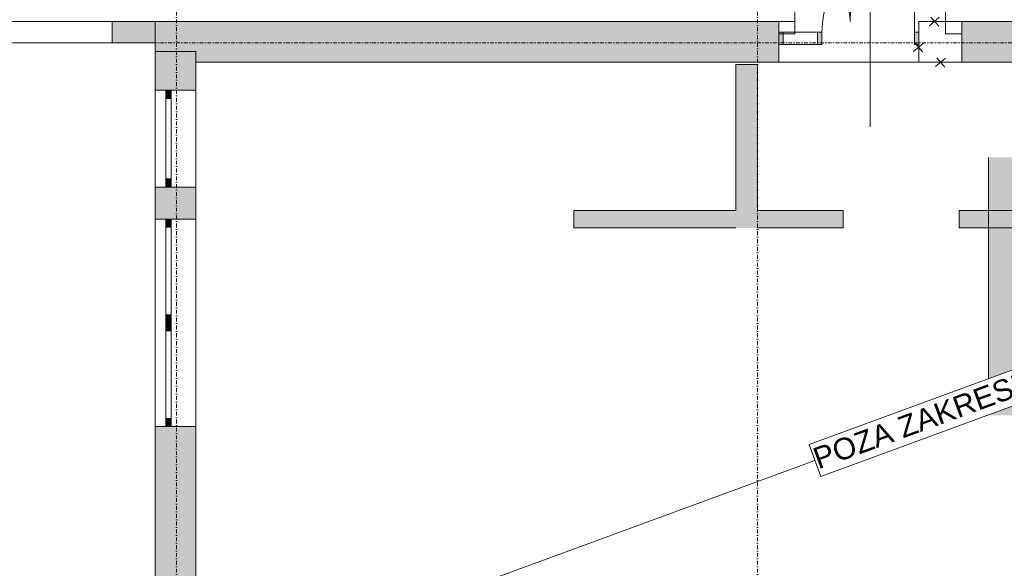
# Model space of a CAD drawing. Header units: centimetres. Extents: x -1589 to 108054, y -205274 to 31709.
# Tile 103 of 256: x 693 to 1608, y 14698 to 15209. Entities that reach past the tile are written whole.
import ezdxf

# ---------------------------------------------------------------- set-up
doc = ezdxf.new("R2010")
doc.units = ezdxf.units.CM
doc.header["$LTSCALE"] = 0.01
doc.header["$MEASUREMENT"] = 0
doc.linetypes.add('Kropki i Kreski', pattern=[72, 36, -18, 0, -18])
doc.linetypes.add('Wipeout_Contour', pattern=[100, 0, -100])
for name, color, linetype in [('2_stropy.ISTN', 7, 'Continuous'), ('2_ściany wewnętrzne.ISTN', 7, 'Continuous'), ('2_ściany zewnętrzne.ISTN', 7, 'Continuous'), ('3_linie 2D .ISTN', 7, 'Continuous'), ('4_osie.ISTN', 7, 'Continuous'), ('5_opisy.K_IR', 7, 'Continuous')]:
    doc.layers.add(name, color=color, linetype=linetype)
doc.styles.add('GENERATED_STYLE_1', font='txt')
doc.linetypes.add('X małe', pattern='A,0,0,[1,IR 026-25_Rzut piÄ™tra_2025.10.081.Shx,S=0.396825,R=0,X=0,Y=0],-50,0', length=50)

msp = doc.modelspace()

# ---------------------------------------------------------------- hatches: boundary and pattern name
at = {"layer": '2_ściany wewnętrzne.ISTN', "linetype": 'Continuous', "lineweight": 5}
for points in [[(1378.63417, 15166.99962), (1358.63417, 15166.99962), (1358.63417, 15030.91119), (1378.63417, 15030.91119)], [(1207.90494, 15014.91119), (1458.29707, 15014.91119), (1458.29707, 15030.91119), (1207.90494, 15030.91119)], [(1566.29707, 15030.91119), (1566.29707, 15014.91119), (1617.53822, 15014.91119), (1617.53822, 15030.91119)]]:
    msp.add_hatch(color=8, dxfattribs=at).paths.add_polyline_path(points)
at = {"layer": '2_ściany zewnętrzne.ISTN', "linetype": 'Continuous', "lineweight": 5}
for points in [[(1581.05232, 15206.99962), (1568.63417, 15206.99962), (1568.63417, 15168.99962), (1581.05232, 15168.99962)], [(1581.05232, 15168.99962), (1653.10256, 15168.99962), (1653.10256, 15206.99962), (1581.05232, 15206.99962)], [(1398.63417, 15185.49962), (1402.63417, 15185.49962), (1402.63417, 15196.99962), (1398.63417, 15196.99962)], [(1434.63417, 15185.49962), (1438.63417, 15185.49962), (1438.63417, 15196.99962), (1434.63417, 15196.99962)], [(1528.63417, 15196.99962), (1524.63417, 15196.99962), (1524.63417, 15185.49962), (1528.63417, 15185.49962)], [(1593.42299, 15080.47785), (1593.42299, 14840.61406), (1633.42299, 14840.61406), (1633.42299, 15080.47785)]]:
    msp.add_hatch(color=8, dxfattribs=at).paths.add_polyline_path(points)

# ---------------------------------------------------------------- linework, layer by layer
at = {"layer": '2_stropy.ISTN', "color": 8, "linetype": 'Continuous', "lineweight": 5, "flags": 128}
for points in [[(856.63417, 12805.02832), (2440.63417, 12805.02832), (2440.63417, 14586.39763), (2440.63417, 15169.03949), (1908.63417, 15169.03949), (1908.63417, 15185.79977), (1643.42299, 15185.79977), (1643.42299, 15168.93091), (856.63417, 15168.93091)], [(856.64373, 15168.99962), (856.64373, 12804.88335), (2440.63417, 12804.89179), (2440.63417, 15168.99962), (1923.63417, 15168.99962), (1923.46266, 14748.89448), (1618.42299, 14748.89448), (1618.42299, 15168.99962)]]:
    msp.add_lwpolyline(points, close=True, dxfattribs=at)
at = {"layer": '2_ściany wewnętrzne.ISTN', "color": 8, "linetype": 'Continuous', "lineweight": 5}
for p, q in [((1458.29707, 15030.91119), (1458.29707, 15014.91119)), ((1458.29707, 15030.91119), (1458.29707, 15014.91119)), ((1566.29707, 15030.91119), (1566.29707, 15014.91119)), ((1566.29707, 15030.91119), (1566.29707, 15014.91119))]:
    msp.add_line(p, q, dxfattribs=at)
at = {"layer": '2_ściany wewnętrzne.ISTN', "color": 8, "linetype": 'Continuous', "lineweight": 5, "flags": 128}
for points in [[(1358.63417, 15166.99962), (1358.63417, 15030.91119)], [(1378.63417, 15166.99962), (1358.63417, 15166.99962)], [(1378.63417, 15030.91119), (1378.63417, 15166.99962)], [(1358.63417, 15030.91119), (1207.90494, 15030.91119)], [(1207.90494, 15030.91119), (1207.90494, 15014.91119)], [(1458.29707, 15030.91119), (1378.63417, 15030.91119)], [(1617.53822, 15030.91119), (1566.29707, 15030.91119)], [(1207.90494, 15014.91119), (1358.63417, 15014.91119)], [(1378.63417, 15014.91119), (1458.29707, 15014.91119)], [(1566.29707, 15014.91119), (1617.53822, 15014.91119)]]:
    msp.add_lwpolyline(points, dxfattribs=at)
at = {"layer": '2_ściany zewnętrzne.ISTN', "color": 8, "linetype": 'Continuous', "lineweight": 5}
for p, q in [((1483.63417, 15344.21056), (1483.63417, 15108.99962)), ((1553.63417, 15206.99962), (1553.63417, 15295.79962)), ((1524.63417, 15196.99962), (1524.63417, 15282.99962)), ((1413.63417, 15206.99962), (1413.63417, 15258.19962)), ((1398.63417, 15206.99962), (1398.63417, 15196.99962)), ((1413.63417, 15206.99962), (1398.63417, 15206.99962)), ((1398.63417, 15206.99962), (1398.63417, 15195.49962)), ((1398.63417, 15206.99962), (1398.63417, 15195.49962)), ((1398.63417, 15206.99962), (1398.63417, 15195.49962)), ((1413.63417, 15195.49962), (1413.63417, 15206.99962)), ((1528.63417, 15206.99962), (1528.63417, 15196.99962)), ((1568.63417, 15206.99962), (1553.63417, 15206.99962)), ((1553.63417, 15206.99962), (1553.63417, 15195.49962)), ((1568.63417, 15206.99962), (1568.63417, 15195.49962)), ((1568.63417, 15195.49962), (1568.63417, 15206.99962)), ((1568.63417, 15206.99962), (1568.63417, 15195.49962)), ((1568.63417, 15206.99962), (1568.63417, 15195.49962)), ((1402.63417, 15196.99962), (1398.63417, 15196.99962)), ((1398.63417, 15196.99962), (1398.63417, 15185.49962)), ((1398.63417, 15196.99962), (1398.63417, 15185.49962)), ((1398.63417, 15196.99962), (1398.63417, 15185.49962)), ((1398.63417, 15195.49962), (1413.63417, 15195.49962)), ((1398.63417, 15195.49962), (1398.63417, 15168.99962)), ((1434.63417, 15196.99962), (1402.63417, 15196.99962)), ((1402.63417, 15196.99962), (1402.63417, 15185.49962)), ((1402.63417, 15185.49962), (1402.63417, 15196.99962)), ((1434.63417, 15185.49962), (1434.63417, 15196.99962)), ((1438.63417, 15196.99962), (1434.63417, 15196.99962)), ((1434.63417, 15196.99962), (1434.63417, 15185.49962)), ((1438.63417, 15185.49962), (1438.63417, 15196.99962)), ((1528.63417, 15196.99962), (1524.63417, 15196.99962)), ((1524.63417, 15196.99962), (1524.63417, 15185.49962)), ((1528.63417, 15185.49962), (1528.63417, 15196.99962)), ((1528.63417, 15196.99962), (1528.63417, 15185.49962)), ((1528.63417, 15196.99962), (1528.63417, 15185.49962)), ((1553.63417, 15195.49962), (1568.63417, 15195.49962)), ((1568.63417, 15195.49962), (1568.63417, 15168.99962)), ((1568.63417, 15195.49962), (1568.63417, 15168.99962)), ((1398.63417, 15185.49962), (1402.63417, 15185.49962)), ((1398.63417, 15185.49962), (1398.63417, 15168.99962)), ((1402.63417, 15185.49962), (1434.63417, 15185.49962)), ((1434.63417, 15185.49962), (1438.63417, 15185.49962)), ((1524.63417, 15185.49962), (1528.63417, 15185.49962)), ((1528.63417, 15185.49962), (1528.63417, 15168.99962))]:
    msp.add_line(p, q, dxfattribs=at)
at = {"layer": '2_ściany zewnętrzne.ISTN', "color": 8, "linetype": 'Continuous', "lineweight": 5, "flags": 128}
for points in [[(1581.05232, 15206.99962), (1568.63417, 15206.99962)], [(1653.10256, 15206.99962), (1581.05232, 15206.99962)], [(1568.63417, 15168.99962), (1581.05232, 15168.99962)], [(1581.05232, 15168.99962), (1653.10256, 15168.99962)], [(1593.42299, 15080.47785), (1593.42299, 14840.61406)]]:
    msp.add_lwpolyline(points, dxfattribs=at)
at = {"layer": '2_ściany zewnętrzne.ISTN', "color": 8, "linetype": 'Continuous', "lineweight": 5}
for centre, radius, start, end in [((1553.63417, 15206.99962), 88.8, 90, 180), ((1413.63417, 15206.99962), 51.2, 0, 90)]:
    msp.add_arc(centre, radius, start, end, dxfattribs=at)
at = {"layer": '2_ściany zewnętrzne.ISTN', "color": 8, "linetype": 'X małe', "lineweight": 5}
msp.add_arc((1524.63417, 15196.99962), 86, 90, 180, dxfattribs=at)
at = {"layer": '3_linie 2D .ISTN', "color": 8, "linetype": 'Continuous', "lineweight": 5}
for p, q in [((1547.79785, 15210.78999), (1538.62394, 15202.92664)), ((1539.86084, 15211.03525), (1547.28229, 15202.51433)), ((1533.05627, 15186.76307), (1523.88236, 15178.89972)), ((1525.11927, 15187.00834), (1532.54071, 15178.48742)), ((1553.45312, 15172.78999), (1544.27921, 15164.92664)), ((1545.51611, 15173.03525), (1552.93756, 15164.51433))]:
    msp.add_line(p, q, dxfattribs=at)
msp.add_lwpolyline([(1568.63417, 15168.99962), (1528.63417, 15168.99962), (1528.63417, 15206.99962), (1568.50326, 15206.99962)], dxfattribs=at)
at = {"layer": '4_osie.ISTN', "color": 7, "linetype": 'Kropki i Kreski', "lineweight": 0, "ltscale": 10}
msp.add_line((1378.63417, 12292.49265), (1378.63417, 16012.50207), dxfattribs=at)

# ---------------------------------------------------------------- wipeouts: each hides what was drawn before it
at = {"color": 8, "linetype": 'Wipeout_Contour', "lineweight": 5, "ltscale": 7085.933524}
msp.add_wipeout([(818.63417, 15206.99962), (778.63417, 15206.99962), (778.63417, 15186.99962), (818.63417, 15186.99962)], dxfattribs=at).dxf.layer = '2_ściany zewnętrzne.ISTN'

# ---------------------------------------------------------------- next in the draw order: hatches: boundary and pattern name
at = {"layer": '2_ściany zewnętrzne.ISTN', "linetype": 'Continuous', "lineweight": 5}
msp.add_hatch(color=8, dxfattribs=at).paths.add_polyline_path([(818.63417, 15206.99962), (778.63417, 15206.99962), (778.63417, 15186.99962), (818.63417, 15186.99962)])

# ---------------------------------------------------------------- next in the draw order: linework, layer by layer
at = {"layer": '2_ściany zewnętrzne.ISTN', "color": 8, "linetype": 'Continuous', "lineweight": 5, "flags": 128}
for points in [[(818.63417, 15206.99962), (778.63417, 15206.99962)], [(778.63417, 15206.99962), (778.63417, 15186.99962)], [(818.63417, 15206.99962), (778.63417, 15206.99962)], [(778.63417, 15206.99962), (778.63417, 15186.99962)], [(818.63417, 15186.99962), (818.63417, 15206.99962)], [(818.63417, 15186.99962), (818.63417, 15206.99962)], [(1398.63417, 15206.99962), (818.63417, 15206.99962)], [(778.63417, 15186.99962), (818.63417, 15186.99962)], [(778.63417, 15186.99962), (818.63417, 15186.99962)]]:
    msp.add_lwpolyline(points, dxfattribs=at)
at = {"layer": '3_linie 2D .ISTN', "color": 8, "linetype": 'Continuous', "lineweight": 5}
for points in [[(778.63417, 15206.99962), (171.53177, 15206.99962), (4.4573, 14956.22936), (4.4573, 14179.83305)], [(778.63417, 15186.99962), (191.53177, 15186.99962), (24.4573, 14936.22936), (24.4573, 14179.83305)]]:
    msp.add_lwpolyline(points, dxfattribs=at)
at = {"layer": '4_osie.ISTN', "color": 7, "linetype": 'Kropki i Kreski', "lineweight": 0, "ltscale": 10}
msp.add_line((3732.51489, 15186.94579), (-339.90098, 15186.94579), dxfattribs=at)

# ---------------------------------------------------------------- next in the draw order: wipeouts: each hides what was drawn before it
at = {"color": 8, "linetype": 'Wipeout_Contour', "lineweight": 5, "ltscale": 5878.622596}
msp.add_wipeout([(856.63417, 12804.94579), (856.63417, 15178.99962), (818.63417, 15178.99962), (818.63417, 12804.94579)], dxfattribs=at).dxf.layer = '2_ściany zewnętrzne.ISTN'

# ---------------------------------------------------------------- next in the draw order: hatches: boundary and pattern name
at = {"layer": '2_ściany zewnętrzne.ISTN', "linetype": 'Continuous', "lineweight": 5}
for points in [[(856.63417, 15206.99962), (818.63417, 15206.99962), (856.63417, 15168.99962)], [(856.63417, 15168.99962), (818.63417, 15206.99962), (818.63417, 15168.99962)], [(856.63417, 15168.99962), (1398.63417, 15168.99962), (1398.63417, 15206.99962), (856.63417, 15206.99962)], [(818.63417, 15168.99962), (818.63417, 15142.86093), (856.63417, 15142.86093), (856.63417, 15168.99962)], [(828.63417, 15142.86093), (828.63417, 15135.36093), (833.63417, 15135.36093), (833.63417, 15142.86093)], [(818.63417, 15023.03714), (856.63417, 15023.03714), (856.63417, 15052.86093), (818.63417, 15052.86093)], [(833.63417, 15052.86093), (833.63417, 15060.36093), (828.63417, 15060.36093), (828.63417, 15052.86093)], [(828.63417, 15023.03714), (828.63417, 15015.53714), (833.63417, 15015.53714), (833.63417, 15023.03714)], [(833.63417, 14926.53714), (833.63417, 14934.03714), (828.63417, 14934.03714), (828.63417, 14926.53714)], [(828.63417, 14926.53714), (828.63417, 14919.03714), (833.63417, 14919.03714), (833.63417, 14926.53714)], [(833.63417, 14830.03714), (833.63417, 14837.53714), (828.63417, 14837.53714), (828.63417, 14830.03714)], [(856.63418, 14830.03714), (818.63417, 14830.03714), (818.63417, 14386.68249), (856.63418, 14386.68249)]]:
    msp.add_hatch(color=8, dxfattribs=at).paths.add_polyline_path(points)

# ---------------------------------------------------------------- next in the draw order: linework, layer by layer
at = {"layer": '2_ściany zewnętrzne.ISTN', "color": 8, "linetype": 'Continuous', "lineweight": 5}
for p, q in [((818.63417, 15142.86093), (828.63417, 15142.86093)), ((818.63417, 15142.86093), (818.63417, 15052.86093)), ((818.63417, 15142.86093), (828.63417, 15142.86093)), ((828.63417, 15142.86093), (833.63417, 15142.86093)), ((828.63417, 15142.86093), (828.63417, 15135.36093)), ((828.63417, 15142.86093), (833.63417, 15142.86093)), ((828.63417, 15142.86093), (833.63417, 15142.86093)), ((833.63417, 15142.86093), (856.63417, 15142.86093)), ((833.63417, 15135.36093), (833.63417, 15142.86093)), ((833.63417, 15142.86093), (856.63417, 15142.86093)), ((856.63417, 15142.86093), (856.63417, 15052.86093)), ((828.63417, 15135.36093), (833.63417, 15135.36093)), ((828.63417, 15135.36093), (828.63417, 15060.36093)), ((833.63417, 15060.36093), (833.63417, 15135.36093)), ((818.63417, 15052.86093), (828.63417, 15052.86093)), ((818.63417, 15052.86093), (828.63417, 15052.86093)), ((833.63417, 15060.36093), (828.63417, 15060.36093)), ((828.63417, 15060.36093), (828.63417, 15052.86093)), ((828.63417, 15052.86093), (833.63417, 15052.86093)), ((828.63417, 15052.86093), (833.63417, 15052.86093)), ((828.63417, 15052.86093), (833.63417, 15052.86093)), ((833.63417, 15052.86093), (833.63417, 15060.36093)), ((833.63417, 15052.86093), (856.63417, 15052.86093)), ((833.63417, 15052.86093), (856.63417, 15052.86093)), ((818.63417, 15023.03714), (828.63417, 15023.03714)), ((818.63417, 15023.03714), (818.63417, 14830.03714)), ((818.63417, 15023.03714), (828.63417, 15023.03714)), ((828.63417, 15023.03714), (833.63417, 15023.03714)), ((828.63417, 15023.03714), (828.63417, 15015.53714)), ((828.63417, 15023.03714), (833.63417, 15023.03714)), ((828.63417, 15023.03714), (833.63417, 15023.03714)), ((828.63417, 15015.53714), (833.63417, 15015.53714)), ((828.63417, 15015.53714), (828.63417, 14934.03714)), ((833.63417, 15023.03714), (856.63417, 15023.03714)), ((833.63417, 15015.53714), (833.63417, 15023.03714)), ((833.63417, 15023.03714), (856.63417, 15023.03714)), ((833.63417, 14934.03714), (833.63417, 15015.53714)), ((856.63417, 15023.03714), (856.63417, 14830.03714)), ((833.63417, 14934.03714), (828.63417, 14934.03714)), ((828.63417, 14934.03714), (828.63417, 14926.53714)), ((833.63417, 14926.53714), (833.63417, 14934.03714)), ((828.63417, 14926.53714), (828.63417, 14919.03714)), ((833.63417, 14919.03714), (833.63417, 14926.53714)), ((828.63417, 14919.03714), (833.63417, 14919.03714)), ((828.63417, 14919.03714), (828.63417, 14837.53714)), ((833.63417, 14837.53714), (833.63417, 14919.03714)), ((833.63417, 14837.53714), (828.63417, 14837.53714)), ((828.63417, 14837.53714), (828.63417, 14830.03714)), ((833.63417, 14830.03714), (833.63417, 14837.53714)), ((818.63417, 14830.03714), (828.63417, 14830.03714)), ((818.63417, 14830.03714), (828.63417, 14830.03714)), ((828.63417, 14830.03714), (833.63417, 14830.03714)), ((828.63417, 14830.03714), (833.63417, 14830.03714)), ((828.63417, 14830.03714), (833.63417, 14830.03714)), ((833.63417, 14830.03714), (856.63417, 14830.03714)), ((833.63417, 14830.03714), (856.63417, 14830.03714))]:
    msp.add_line(p, q, dxfattribs=at)
at = {"layer": '2_ściany zewnętrzne.ISTN', "color": 8, "linetype": 'Continuous', "lineweight": 5, "flags": 128}
for points in [[(818.63417, 15206.99962), (818.63417, 15168.99962)], [(856.63417, 15178.99962), (818.63417, 15178.99962)], [(818.63417, 15178.99962), (818.63417, 12804.94579)], [(856.63417, 12804.94579), (856.63417, 15178.99962)], [(818.63417, 15168.99962), (818.63417, 15142.86093)], [(856.63417, 15168.99962), (1398.63417, 15168.99962)], [(856.63417, 15142.86093), (856.63417, 15168.99962)], [(818.63417, 15052.86093), (818.63417, 15023.03714)], [(856.63417, 15023.03714), (856.63417, 15052.86093)], [(818.63417, 14830.03714), (818.63417, 14386.68248)], [(856.63417, 14386.68248), (856.63417, 14830.03714)]]:
    msp.add_lwpolyline(points, dxfattribs=at)
at = {"layer": '4_osie.ISTN', "color": 7, "linetype": 'Kropki i Kreski', "lineweight": 0, "ltscale": 10}
msp.add_line((838.63417, 12292.49265), (838.63417, 16012.50207), dxfattribs=at)
at = {"layer": '5_opisy.K_IR', "color": 8, "linetype": 'Continuous', "lineweight": 5}
msp.add_lwpolyline([(2440.63417, 15168.99962), (856.63417, 14586.94579)], dxfattribs=at)

# ---------------------------------------------------------------- next in the draw order: wipeouts: each hides what was drawn before it
at = {"color": 8, "linetype": 'Continuous', "lineweight": 5, "ltscale": 8309.908617}
msp.add_wipeout([(1426.88963, 14813.2327), (1859.53856, 14972.2131), (1870.37872, 14942.71271), (1437.72979, 14783.73231)], dxfattribs=at).dxf.layer = '5_opisy.K_IR'

# ---------------------------------------------------------------- next in the draw order: linework, layer by layer
at = {"layer": '5_opisy.K_IR', "color": 8, "linetype": 'Continuous', "lineweight": 5, "flags": 128}
msp.add_lwpolyline([(1426.88963, 14813.2327), (1859.53856, 14972.2131), (1870.37872, 14942.71271), (1437.72979, 14783.73231)], close=True, dxfattribs=at)

# ---------------------------------------------------------------- next in the draw order: texts
at = {"layer": '5_opisy.K_IR', "color": 8, "linetype": 'Continuous', "lineweight": 5, "insert": (1435.47807, 14789.86013), "char_height": 20, "attachment_point": 7, "rotation": 20.17627111, "style": 'GENERATED_STYLE_1'}
msp.add_mtext('\\A1;{\\pql;\\fArial|b0|i0|c238|p38;POZA ZAKRESEM OPRACOWANIA}', dxfattribs=at)

doc.saveas('drawing.dxf')
